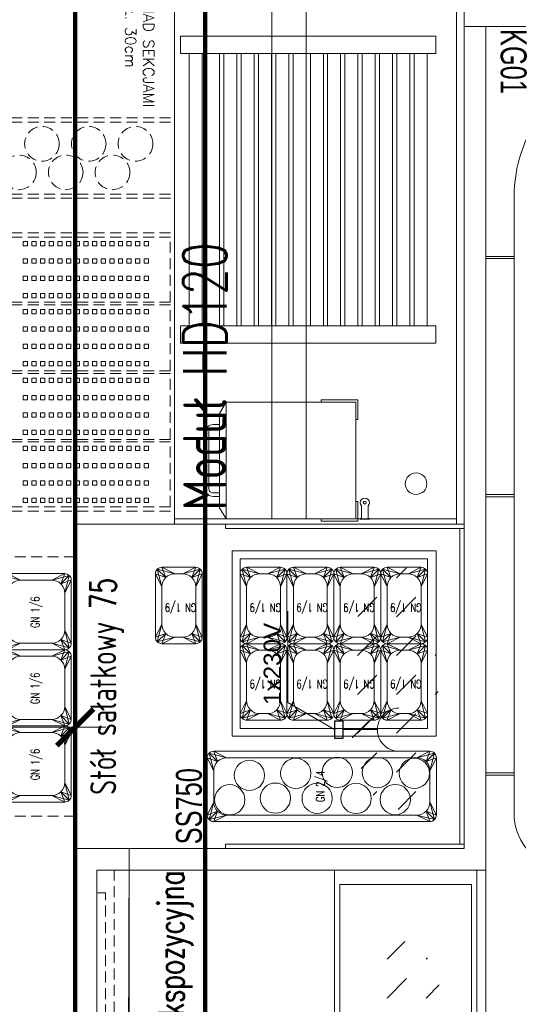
# Model space of a CAD drawing. Header units: millimetres. Extents: x 6161 to 8965, y -9035 to -5431.
# Tile 28 of 256: x 6957 to 7072, y -7806 to -7579. Entities that reach past the tile are written whole.
import ezdxf

# ---------------------------------------------------------------- set-up
doc = ezdxf.new("R2010")
doc.units = ezdxf.units.MM
doc.linetypes.add('DASHED', pattern=[19.05, 12.7, -6.35])
for name, color, linetype, lineweight in [('-AGP1_ARMATURA', 132, 'Continuous', 15), ('2d_2_meble', 1, 'Continuous', 20), ('CHLODNICTWO', 94, 'Continuous', 20), ('Instalacje elektryczne', 1, 'Continuous', 20), ('MEBLE PKN', 150, 'Continuous', 20), ('URZADZENIA GASTRO', 242, 'Continuous', 20)]:
    doc.layers.add(name, color=color, linetype=linetype, lineweight=lineweight)
doc.layers.add('02-elementy wyposazenia', color=7, linetype='Continuous')
doc.layers.add('Indeksy_urządzeń_gastronomicznych', color=242, linetype='Continuous')
doc.layers.add('02-otoki drewniane', color=7, linetype='Continuous', true_color=0xc19e3e)
doc.layers.add('powierzchnie', color=7, linetype='Continuous', true_color=0xe090c4, plot=False)
doc.styles.add('DIM', font='arial.ttf', dxfattribs={"width": 0.65})
doc.styles.add('JACEK_07', font='SIMPLEX.SHX', dxfattribs={"width": 0.7})
doc.styles.add('RomanS', font='romans.shx')
doc.styles.get("Standard").update_dxf_attribs({"font": 'arial.ttf'})
doc.dimstyles.new('BP_EU_25-50', dxfattribs={"dimtxt": 10, "dimasz": 0.8, "dimexe": 0.75, "dimexo": 1, "dimgap": 2, "dimtad": 1, "dimdec": 0, "dimzin": 9, "dimdsep": 46, "dimtxsty": 'DIM', "dimblk": 'ARCH_1', "dimcen": 0, "dimdle": 50, "dimse1": 1, "dimse2": 1, "dimclrd": 256, "dimclre": 256, "dimclrt": 256, "dimadec": 0, "dimazin": 2, "dimtfac": 1, "dimtdec": 0, "dimtix": 1, "dimtmove": 2, "dimatfit": 0, "dimfxl": 0, "dimtolj": 1, "dimtzin": 0, "dimlwd": 15, "dimlwe": -1, "dimarcsym": 0})

# ---------------------------------------------------------------- blocks, each defined once
blk = doc.blocks.new('gn-230')
at = {"layer": 'Instalacje elektryczne'}
for p, q in [((-4, 0), (-19.8, 0)), ((-15.65, -3.75), (-8.15, 3.75))]:
    blk.add_line(p, q, dxfattribs=at)
at = {"layer": 'Instalacje elektryczne', "lineweight": 30}
blk.add_lwpolyline([(-4, -4), (0, -4), (0, 4), (-4, 4)], close=True, dxfattribs=at)
at = {"layer": 'Instalacje elektryczne'}
blk.add_arc((-29.8, 0), 10, 270, 90, dxfattribs=at)
blk = doc.blocks.new('230v')
at = {"color": 1}
blk.add_lwpolyline([(1566.05, 8645.9), (1560.91, 8654.8), (1549.63, 8654.8)], dxfattribs=at)
at = {"color": 1, "xscale": 0.5, "yscale": 0.5, "zscale": 0.5, "rotation": 89.99999999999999}
blk.add_blockref('gn-230', (1566.05, 8645.9), dxfattribs=at)
at = {"color": 1, "insert": (1550.74, 8660.36), "char_height": 4, "width": 32.4538, "attachment_point": 1, "style": 'RomanS'}
blk.add_mtext('{\\W0.7;230V}', dxfattribs=at)
blk = doc.blocks.new('*U305')
at = {"true_color": 0x9e9e9e}
h = blk.add_hatch(dxfattribs=at)
h.set_pattern_fill('DASH', color=253, scale=2, angle=135, style=0)
h.set_pattern_definition([(135, (1431.321, 1278.1726), (-8.980256, 4e-15), [6.35, -6.35])])
edge = h.paths.add_edge_path()
edge.add_ellipse((45, -71.46), major_axis=(28.53, 0), ratio=0.357143, start_angle=0, end_angle=360)
at = {"linetype": 'DASHED', "ltscale": 0.2}
blk.add_line((0, -4), (90, -4), dxfattribs=at)
for p, q in [((90, -7.47), (0, -7.47)), ((90, -87.88), (0, -87.88))]:
    blk.add_line(p, q)
for points in [[(90, 0), (90, -55), (0, -55), (0, 0), (90, 0)], [(0, 0), (0, -90), (90, -90), (90, 0), (0, 0)]]:
    blk.add_lwpolyline(points)
for points in [[(5.18, -2), (45, -2), (45, -4), (5.18, -4)], [(84.82, 0), (45, 0), (45, -2), (84.82, -2)]]:
    blk.add_lwpolyline(points, close=True, dxfattribs=at)
for points in [[(32.2, -2, 0, 1.88, 0), (37.83, -2, 0.625, 0.625, 0), (45, -2, 0.625, 0.625, 0)], [(57.8, -2, 0, 1.88, 0), (52.17, -2, 0.625, 0.625, 0), (45, -2, 0.625, 0.625, 0)]]:
    blk.add_lwpolyline(points, format="xyseb")
blk.add_lwpolyline([(3.3, -56.22), (3.3, -86.7), (86.7, -86.7), (86.7, -56.22)], close=True)
at = {"layer": 'powierzchnie'}
blk.add_blockref('230v', (-1521.05, -8646.9), dxfattribs=at)
at = {"layer": 'Indeksy_urządzeń_gastronomicznych', "color": 242, "insert": (4.3, -85.7), "char_height": 6, "width": 36.1, "attachment_point": 7, "style": 'JACEK_07'}
blk.add_mtext('{\\fArial|b0|i0|c238|p34;WEKS900}', dxfattribs=at)
at = {"layer": 'URZADZENIA GASTRO', "color": 242, "insert": (45, -22.18), "char_height": 6, "width": 100.85, "attachment_point": 5, "style": 'JACEK_07'}
blk.add_mtext('Witryna chłodnicza ekspozycyjna\\P90', dxfattribs=at)
blk = doc.blocks.new('GN 2_4')
for points in [[(75472.3, 43300.1), (75604.8, 43300.1, -0.414214), (75619.8, 43285.1), (75619.8, 42785.1, -0.414214), (75604.8, 42770.1), (75472.3, 42770.1, -0.414214), (75457.3, 42785.1), (75457.3, 43285.1, -0.414214)], [(75502.3, 43285.1), (75574.8, 43285.1, -0.414214), (75604.8, 43255.1), (75604.8, 42815.1, -0.414214), (75574.8, 42785.1), (75502.3, 42785.1, -0.414214), (75472.3, 42815.1), (75472.3, 43255.1, -0.414214)]]:
    blk.add_lwpolyline(points, format="xyb", close=True)
at = {"color": 252}
for points in [[(75457.3, 43285.1), (75472.3, 43255.1), (75461.7, 43295.7), (75481.1, 43276.3), (75472.3, 43300.1), (75502.3, 43285.1)], [(75472.3, 43255.1), (75457.3, 43285.1), (75481.1, 43276.3), (75461.7, 43295.7), (75502.3, 43285.1), (75472.3, 43300.1)], [(75619.8, 43285.1), (75604.8, 43255.1), (75615.4, 43295.7), (75596, 43276.3), (75604.8, 43300.1), (75574.8, 43285.1)], [(75604.8, 43255.1), (75619.8, 43285.1), (75596, 43276.3), (75615.4, 43295.7), (75574.8, 43285.1), (75604.8, 43300.1)], [(75457.3, 42785.1), (75472.3, 42815.1), (75461.7, 42774.5), (75481.1, 42793.9), (75472.3, 42770.1), (75502.3, 42785.1)], [(75472.3, 42815.1), (75457.3, 42785.1), (75481.1, 42793.9), (75461.7, 42774.5), (75502.3, 42785.1), (75472.3, 42770.1)], [(75619.8, 42785.1), (75604.8, 42815.1), (75615.4, 42774.5), (75596, 42793.9), (75604.8, 42770.1), (75574.8, 42785.1)], [(75604.8, 42815.1), (75619.8, 42785.1), (75596, 42793.9), (75615.4, 42774.5), (75574.8, 42785.1), (75604.8, 42770.1)]]:
    blk.add_lwpolyline(points, dxfattribs=at)
at = {"insert": (75538.6, 43035.1), "char_height": 20, "width": 153.713, "attachment_point": 5, "style": 'JACEK_07'}
blk.add_mtext('GN 2/4', dxfattribs=at)
blk = doc.blocks.new('GN 1_6')
for points in [[(27840.9, 18108.5), (27986.9, 18108.5, -0.414214), (28001.9, 18093.5), (28001.9, 17961.5, -0.414214), (27986.9, 17946.5), (27840.9, 17946.5, -0.414214), (27825.9, 17961.5), (27825.9, 18093.5, -0.414214)], [(27870.9, 18093.5), (27956.9, 18093.5, -0.414214), (27986.9, 18063.5), (27986.9, 17991.5, -0.414214), (27956.9, 17961.5), (27870.9, 17961.5, -0.414214), (27840.9, 17991.5), (27840.9, 18063.5, -0.414214)]]:
    blk.add_lwpolyline(points, format="xyb", close=True)
at = {"color": 252}
for points in [[(27825.9, 18093.5), (27840.9, 18063.5), (27830.3, 18104.1), (27849.7, 18084.7), (27840.9, 18108.5), (27870.9, 18093.5)], [(27840.9, 18063.5), (27825.9, 18093.5), (27849.7, 18084.7), (27830.3, 18104.1), (27870.9, 18093.5), (27840.9, 18108.5)], [(28001.9, 18093.5), (27986.9, 18063.5), (27997.6, 18104.1), (27978.2, 18084.7), (27986.9, 18108.5), (27956.9, 18093.5)], [(27986.9, 18063.5), (28001.9, 18093.5), (27978.2, 18084.7), (27997.6, 18104.1), (27956.9, 18093.5), (27986.9, 18108.5)], [(27825.9, 17961.5), (27840.9, 17991.5), (27830.3, 17950.9), (27849.7, 17970.3), (27840.9, 17946.5), (27870.9, 17961.5)], [(27840.9, 17991.5), (27825.9, 17961.5), (27849.7, 17970.3), (27830.3, 17950.9), (27870.9, 17961.5), (27840.9, 17946.5)], [(28001.9, 17961.5), (27986.9, 17991.5), (27997.6, 17950.9), (27978.2, 17970.3), (27986.9, 17946.5), (27956.9, 17961.5)], [(27986.9, 17991.5), (28001.9, 17961.5), (27978.2, 17970.3), (27997.6, 17950.9), (27956.9, 17961.5), (27986.9, 17946.5)]]:
    blk.add_lwpolyline(points, dxfattribs=at)
at = {"insert": (27912.7, 18026.5), "char_height": 20, "width": 292.426, "attachment_point": 5, "style": 'JACEK_07'}
blk.add_mtext('GN 1/6', dxfattribs=at)
blk = doc.blocks.new('GN_1-9')
for points in [[(1.5, 17.67), (9.33, 17.67, -0.414214), (10.83, 16.17), (10.83, 1.5, -0.414214), (9.33, 0), (1.5, 0, -0.414214), (0, 1.5), (0, 16.17, -0.414214)], [(4.5, 16.17), (6.33, 16.17, -0.414214), (9.33, 13.17), (9.33, 4.5, -0.414214), (6.33, 1.5), (4.5, 1.5, -0.414214), (1.5, 4.5), (1.5, 13.17, -0.414214)]]:
    blk.add_lwpolyline(points, format="xyb", close=True)
at = {"color": 252}
for points in [[(0, 16.17), (1.5, 13.17), (0.44, 17.23), (2.38, 15.29), (1.5, 17.67), (4.5, 16.17)], [(10.83, 16.17), (9.33, 13.17), (10.39, 17.23), (8.45, 15.29), (9.33, 17.67), (6.33, 16.17)], [(0, 1.5), (1.5, 4.5), (0.44, 0.44), (2.38, 2.38), (1.5, 0), (4.5, 1.5)], [(10.83, 1.5), (9.33, 4.5), (10.39, 0.44), (8.45, 2.38), (9.33, 0), (6.33, 1.5)]]:
    blk.add_lwpolyline(points, dxfattribs=at)
at = {"color": 253, "true_color": 0x9e9e9e}
for points in [[(1.5, 13.17), (0, 16.17), (2.38, 15.29), (0.44, 17.23), (4.5, 16.17), (1.5, 17.67)], [(9.33, 13.17), (10.83, 16.17), (8.45, 15.29), (10.39, 17.23), (6.33, 16.17), (9.33, 17.67)], [(1.5, 4.5), (0, 1.5), (2.38, 2.38), (0.44, 0.44), (4.5, 1.5), (1.5, 0)], [(9.33, 4.5), (10.83, 1.5), (8.45, 2.38), (10.39, 0.44), (6.33, 1.5), (9.33, 0)]]:
    blk.add_lwpolyline(points, dxfattribs=at)
at = {"insert": (5, 9), "char_height": 2, "width": 29.2426, "attachment_point": 5, "style": 'JACEK_07'}
blk.add_mtext('GN 1/9', dxfattribs=at)
blk = doc.blocks.new('Stół sałatkowy75')
at = {"linetype": 'DASHED', "ltscale": 0.2, "true_color": 0x9e9e9e}
h = blk.add_hatch(dxfattribs=at)
h.set_pattern_fill('AR-CONC', color=253, scale=0.01, angle=180)
h.set_pattern_definition([(230, (2493.9294, 1803.6849), (-1.8218467, 0.15939086), [0.1905, -2.0955]), (175, (2493.9294, 1803.6849), (0.3524342, -1.9105685), [0.1524, -1.6764058]), (280.451445, (2493.7776, 1803.6981), (-1.4694125, -1.7511775), [0.1619001, -1.7809024]), (226.1842, (2493.9294, 1803.1769), (-2.7107904, 0.4204233), [0.28575, -3.14325]), (276.63556, (2493.7035, 1803.212), (-2.3740413, -2.4742612), [0.2428502, -2.671356]), (171.18415, (2493.9294, 1803.177), (-2.3740413, -2.4742612), [0.2285997, -2.5145973]), (201, (2493.6754, 1803.3039), (-1.5161439, 1.022652), [0.1905, -2.0955]), (146, (2493.6754, 1803.3039), (-0.6180203, -1.8418797), [0.1524, -1.6764]), (251.451445, (2493.549, 1803.389), (-2.1341642, -0.8192277), [0.1619001, -1.7808994]), (217.5, (2493.9294, 1803.68486), (-0.03088603, -0.84555039), [0, -1.65608, 0, -1.7018, 0, -1.68275]), (187.5, (2493.9294, 1803.6849), (-0.66819663, -1.00180575), [0, -0.97028, 0, -1.61798, 0, -0.64135]), (147.5, (2494.4958, 1803.68486), (-1.35590595, 0.05728744), [0, -0.635, 0, -1.9812, 0, -2.6289]), (137.5, (2494.7498, 1803.6849), (-1.4812918, -0.2542649), [0, -0.8255, 0, -1.31572, 0, -1.8669])])
h.paths.add_polyline_path([(-73, 147), (-73, 143), (-2, 143), (-2, 147)])
at = {"true_color": 0x9e9e9e}
h = blk.add_hatch(dxfattribs=at)
h.set_pattern_fill('DASH', color=253, scale=2, angle=135, style=0)
h.set_pattern_definition([(135, (1348.821, 1365.8726), (-8.980256, 4e-15), [6.35, -6.35])])
edge = h.paths.add_edge_path()
edge.add_ellipse((-37.5, 16.24), major_axis=(28.53, 0), ratio=0.357143, start_angle=0, end_angle=360)
at = {"linetype": 'DASHED', "ltscale": 0.2}
for p, q in [((-73, 147), (-2, 147)), ((-73, 143), (-73, 147)), ((-2, 143), (-2, 147)), ((-2, 143), (-73, 143)), ((-67.47, 90), (-67.47, 143)), ((-7.53, 90), (-7.53, 143))]:
    blk.add_line(p, q, dxfattribs=at)
at = {"ltscale": 100}
for p, q in [((-75, 84.84), (-75, 80.16)), ((0, 84.84), (0, 80.16))]:
    blk.add_line(p, q, dxfattribs=at)
for p, q in [((-75, 5.16), (-75, 79.84)), ((0, 5.16), (0, 79.84)), ((-75, 59.6), (0, 59.6)), ((-74, 55.2), (-75, 55.2)), ((-74, 55.2), (-74, 28.57)), ((-1, 0), (-1, 55.2)), ((-1, 29.8), (-1, 55.2)), ((-1, 55.2), (0, 55.2)), ((-49, 53.7), (-49, 6.5)), ((-6.2, 53.7), (-49, 53.7)), ((-6.2, 53.7), (-6.2, 6.5)), ((-47.2, 8.5), (-47.2, 51.83)), ((-47.2, 51.83), (-8, 51.83)), ((-8, 51.83), (-8, 8.5)), ((-74, 28.57), (-74, 0)), ((-8, 8.5), (-47.2, 8.5)), ((-6.2, 6.5), (-49, 6.5)), ((-74, 1), (-1, 1)), ((-0.16, 0), (-74.84, 0))]:
    blk.add_line(p, q)
blk.add_lwpolyline([(0, 90), (-75, 90), (-75, 0), (0, 0)], close=True)
for centre in [(-63.71, 54.24), (-58.05, 49.68), (-63.33, 43.67), (-57.59, 38.96), (-63.36, 34.02), (-57.38, 29.37), (-63.4, 25.02), (-57.41, 20.11), (-63.65, 15.96), (-57.59, 11.53)]:
    blk.add_circle(centre, 3.5)
at = {"layer": 'Instalacje elektryczne'}
blk.add_lwpolyline([(-47.5, 30), (-41.25, 40.83), (-20.08, 40.83)], dxfattribs=at)
at = {"linetype": 'DASHED', "ltscale": 0.2, "xscale": 0.09999999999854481, "yscale": 0.09999999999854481, "zscale": 0.09999999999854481}
for p in [(-2846.83, -1671.35), (-2829.23, -1671.35), (-2811.63, -1671.35), (-2846.83, -1687.55), (-2829.23, -1687.55), (-2811.63, -1687.55), (-2846.83, -1703.75), (-2829.23, -1703.75), (-2811.63, -1703.75)]:
    blk.add_blockref('GN 1_6', p, dxfattribs=at)
at = {"rotation": 90}
for p in [(-9.97, 60.6), (-27.63, 41), (-9.97, 41), (-27.63, 30.17), (-9.97, 30.17), (-27.63, 19.33), (-9.97, 19.33), (-27.63, 8.5), (-9.97, 8.5)]:
    blk.add_blockref('GN_1-9', p, dxfattribs=at)
at = {"xscale": 0.09999999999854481, "yscale": 0.09999999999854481, "zscale": 0.09999999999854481}
blk.add_blockref('GN 2_4', (-7614.46, -4270.56), dxfattribs=at)
at = {"layer": 'Instalacje elektryczne', "xscale": 0.5, "yscale": 0.5, "zscale": 0.5, "rotation": 90}
blk.add_blockref('gn-230', (-47.5, 30), dxfattribs=at)
at = {"color": 242, "insert": (-37.5, 82.59), "char_height": 6, "width": 75, "attachment_point": 5, "style": 'JACEK_07'}
blk.add_mtext('Stół sałatkowy 75', dxfattribs=at)
at = {"layer": 'Instalacje elektryczne', "insert": (-41.77, 46.39), "char_height": 4, "width": 32.4538, "attachment_point": 1}
blk.add_mtext('1x230V', dxfattribs=at)
blk = doc.blocks.new('*U306')
blk.add_blockref('Stół sałatkowy75', (75, 0))
at = {"layer": 'Indeksy_urządzeń_gastronomicznych', "color": 242, "insert": (1, 60.6), "char_height": 6, "width": 36.1, "attachment_point": 7, "style": 'JACEK_07'}
blk.add_mtext('{\\fArial|b0|i0|c238|p34;SS750}', dxfattribs=at)
blk = doc.blocks.new('Kontakt_grill')
at = {"layer": '2d_2_meble', "color": 253, "true_color": 0x9e9e9e}
for points in [[(0, -8), (-0.5, -8), (-0.5, 0.5), (4, 0.5), (4, 0), (0, 0)], [(27, -8), (27.5, -8), (27.5, 0.5), (23, 0.5), (23, 0), (27, 0)]]:
    blk.add_lwpolyline(points, close=True, dxfattribs=at)
for points in [[(0, 0), (27, 0), (27, -30), (0, -30), (0, 0)], [(0, -30), (2.6, -31.5), (24.4, -31.5), (27, -30)]]:
    blk.add_lwpolyline(points, dxfattribs=at)
for points in [[(21.8, -31.5), (21.8, -33, -0.414214), (20, -34.8), (7, -34.8, -0.414214), (5.2, -33), (5.2, -31.5)], [(21, -31.5), (21, -33, -0.414214), (20, -34), (7, -34, -0.414214), (6, -33), (6, -31.5)]]:
    blk.add_lwpolyline(points, format="xyb", dxfattribs=at)
blk = doc.blocks.new('HD 120')
for p, q in [((34385.25, 2086.31), (34384.95, 2086.31)), ((34384.95, 2086.16), (34384.95, 2086.31)), ((34384.95, 2086.16), (34385.25, 2086.16)), ((34385.25, 2086.31), (34385.25, 2086.01)), ((34386.75, 2086.31), (34385.25, 2086.31)), ((34385.25, 2086.01), (34385.25, 2083.2)), ((34386.75, 2086.01), (34386.75, 2086.31)), ((34387.05, 2086.31), (34386.75, 2086.31)), ((34386.75, 2086.16), (34387.05, 2086.16)), ((34386.75, 2083.2), (34386.75, 2086.01)), ((34387.05, 2086.16), (34387.05, 2086.31)), ((34369.59, 2041.64), (34369.59, 2045.64)), ((34369.59, 2045.64), (34428.59, 2045.64)), ((34428.59, 2041.64), (34428.59, 2045.64)), ((34428.59, 2041.64), (34369.59, 2041.64)), ((34371.59, 1978.64), (34371.59, 2041.64)), ((34371.59, 2041.64), (34374.59, 2041.64)), ((34374.59, 2041.64), (34374.59, 1978.64)), ((34375.59, 1978.64), (34375.59, 2041.64)), ((34375.59, 2041.64), (34378.59, 2041.64)), ((34378.59, 2041.64), (34378.59, 1978.64)), ((34379.59, 1978.64), (34379.59, 2041.64)), ((34379.59, 2041.64), (34382.59, 2041.64)), ((34382.59, 2041.64), (34382.59, 1978.64)), ((34383.59, 1978.64), (34383.59, 2041.64)), ((34383.59, 2041.64), (34386.59, 2041.64)), ((34386.59, 2041.64), (34386.59, 1978.64)), ((34387.59, 1978.64), (34387.59, 2041.64)), ((34387.59, 2041.64), (34390.59, 2041.64)), ((34390.59, 2041.64), (34390.59, 1978.64)), ((34391.59, 1978.64), (34391.59, 2041.64)), ((34391.59, 2041.64), (34394.59, 2041.64)), ((34394.59, 2041.64), (34394.59, 1978.64)), ((34395.59, 1978.64), (34395.59, 2041.64)), ((34395.59, 2041.64), (34398.59, 2041.64)), ((34398.59, 2041.64), (34398.59, 1978.64)), ((34399.59, 1978.64), (34399.59, 2041.64)), ((34399.59, 2041.64), (34402.59, 2041.64)), ((34402.59, 2041.64), (34402.59, 1978.64)), ((34403.59, 1978.64), (34403.59, 2041.64)), ((34403.59, 2041.64), (34406.59, 2041.64)), ((34406.59, 2041.64), (34406.59, 1978.64)), ((34407.59, 1978.64), (34407.59, 2041.64)), ((34407.59, 2041.64), (34410.59, 2041.64)), ((34410.59, 2041.64), (34410.59, 1978.64)), ((34411.59, 1978.64), (34411.59, 2041.64)), ((34411.59, 2041.64), (34414.59, 2041.64)), ((34414.59, 2041.64), (34414.59, 1978.64)), ((34415.59, 1978.64), (34415.59, 2041.64)), ((34415.59, 2041.64), (34418.59, 2041.64)), ((34418.59, 2041.64), (34418.59, 1978.64)), ((34419.59, 1978.64), (34419.59, 2041.64)), ((34419.59, 2041.64), (34422.59, 2041.64)), ((34422.59, 2041.64), (34422.59, 1978.64)), ((34423.59, 1978.64), (34423.59, 2041.64)), ((34423.59, 2041.64), (34426.59, 2041.64)), ((34426.59, 2041.64), (34426.59, 1978.64)), ((34428.59, 1978.64), (34369.59, 1978.64)), ((34369.59, 1978.64), (34369.59, 1974.64)), ((34374.59, 1978.64), (34371.59, 1978.64)), ((34378.59, 1978.64), (34375.59, 1978.64)), ((34382.59, 1978.64), (34379.59, 1978.64)), ((34386.59, 1978.64), (34383.59, 1978.64)), ((34390.59, 1978.64), (34387.59, 1978.64)), ((34394.59, 1978.64), (34391.59, 1978.64)), ((34398.59, 1978.64), (34395.59, 1978.64)), ((34402.59, 1978.64), (34399.59, 1978.64)), ((34406.59, 1978.64), (34403.59, 1978.64)), ((34410.59, 1978.64), (34407.59, 1978.64)), ((34414.59, 1978.64), (34411.59, 1978.64)), ((34418.59, 1978.64), (34415.59, 1978.64)), ((34422.59, 1978.64), (34419.59, 1978.64)), ((34426.59, 1978.64), (34423.59, 1978.64)), ((34428.59, 1978.64), (34428.59, 1974.64)), ((34369.59, 1974.64), (34428.59, 1974.64))]:
    blk.add_line(p, q)
at = {"linetype": 'DASHED', "ltscale": 0.2}
for p, q in [((34483, 2084.44), (34430, 2084.44)), ((34483, 2083.44), (34430, 2083.44)), ((34431, 2083.44), (34431, 2068.44)), ((34483, 2068.44), (34430, 2068.44)), ((34483, 2067.84), (34430, 2067.84)), ((34431, 2067.84), (34431, 2052.59)), ((34483, 2052.59), (34430, 2052.59)), ((34483, 2051.99), (34430, 2051.99)), ((34431, 2051.99), (34431, 2036.74)), ((34483, 2036.74), (34430, 2036.74)), ((34483, 2036.14), (34430, 2036.14)), ((34431, 2036.14), (34431, 2021.14)), ((34483, 2021.14), (34430, 2021.14)), ((34483, 2020.14), (34430, 2020.14)), ((34483, 2012.14), (34430, 2012.14)), ((34483, 2011.14), (34430, 2011.14)), ((34483, 1994.54), (34430, 1994.54)), ((34483, 1993.54), (34430, 1993.54))]:
    blk.add_line(p, q, dxfattribs=at)
for points in [[(34363, 2087.44), (34363, 1967.44), (34430, 1967.44), (34430, 2087.44)], [(34363, 2087.44), (34363, 1967.44), (34364.8, 1967.44), (34364.8, 2087.44)], [(34430, 2086.24), (34430, 2087.44), (34364.8, 2087.44), (34364.8, 2086.24)], [(34407.49, 2086.24), (34407.49, 1968.64), (34399.59, 1968.64), (34399.59, 2086.24)]]:
    blk.add_lwpolyline(points, close=True)
at = {"color": 253, "true_color": 0x9e9e9e}
for points in [[(34436, 2082.44), (34437, 2082.44), (34437, 2081.44), (34436, 2081.44)], [(34438, 2082.44), (34439, 2082.44), (34439, 2081.44), (34438, 2081.44)], [(34440, 2082.44), (34441, 2082.44), (34441, 2081.44), (34440, 2081.44)], [(34440, 2082.44), (34441, 2082.44), (34441, 2081.44), (34440, 2081.44)], [(34442, 2082.44), (34443, 2082.44), (34443, 2081.44), (34442, 2081.44)], [(34444, 2082.44), (34445, 2082.44), (34445, 2081.44), (34444, 2081.44)], [(34446, 2082.44), (34447, 2082.44), (34447, 2081.44), (34446, 2081.44)], [(34448, 2082.44), (34449, 2082.44), (34449, 2081.44), (34448, 2081.44)], [(34450, 2082.44), (34451, 2082.44), (34451, 2081.44), (34450, 2081.44)], [(34452, 2082.44), (34453, 2082.44), (34453, 2081.44), (34452, 2081.44)], [(34454, 2082.44), (34455, 2082.44), (34455, 2081.44), (34454, 2081.44)], [(34456, 2082.44), (34457, 2082.44), (34457, 2081.44), (34456, 2081.44)], [(34458, 2082.44), (34459, 2082.44), (34459, 2081.44), (34458, 2081.44)], [(34460, 2082.44), (34461, 2082.44), (34461, 2081.44), (34460, 2081.44)], [(34462, 2082.44), (34463, 2082.44), (34463, 2081.44), (34462, 2081.44)], [(34464, 2082.44), (34465, 2082.44), (34465, 2081.44), (34464, 2081.44)], [(34436, 2078.44), (34437, 2078.44), (34437, 2077.44), (34436, 2077.44)], [(34438, 2078.44), (34439, 2078.44), (34439, 2077.44), (34438, 2077.44)], [(34440, 2078.44), (34441, 2078.44), (34441, 2077.44), (34440, 2077.44)], [(34440, 2078.44), (34441, 2078.44), (34441, 2077.44), (34440, 2077.44)], [(34442, 2078.44), (34443, 2078.44), (34443, 2077.44), (34442, 2077.44)], [(34444, 2078.44), (34445, 2078.44), (34445, 2077.44), (34444, 2077.44)], [(34446, 2078.44), (34447, 2078.44), (34447, 2077.44), (34446, 2077.44)], [(34448, 2078.44), (34449, 2078.44), (34449, 2077.44), (34448, 2077.44)], [(34450, 2078.44), (34451, 2078.44), (34451, 2077.44), (34450, 2077.44)], [(34452, 2078.44), (34453, 2078.44), (34453, 2077.44), (34452, 2077.44)], [(34454, 2078.44), (34455, 2078.44), (34455, 2077.44), (34454, 2077.44)], [(34456, 2078.44), (34457, 2078.44), (34457, 2077.44), (34456, 2077.44)], [(34458, 2078.44), (34459, 2078.44), (34459, 2077.44), (34458, 2077.44)], [(34460, 2078.44), (34461, 2078.44), (34461, 2077.44), (34460, 2077.44)], [(34462, 2078.44), (34463, 2078.44), (34463, 2077.44), (34462, 2077.44)], [(34464, 2078.44), (34465, 2078.44), (34465, 2077.44), (34464, 2077.44)], [(34436, 2074.44), (34437, 2074.44), (34437, 2073.44), (34436, 2073.44)], [(34438, 2074.44), (34439, 2074.44), (34439, 2073.44), (34438, 2073.44)], [(34440, 2074.44), (34441, 2074.44), (34441, 2073.44), (34440, 2073.44)], [(34440, 2074.44), (34441, 2074.44), (34441, 2073.44), (34440, 2073.44)], [(34442, 2074.44), (34443, 2074.44), (34443, 2073.44), (34442, 2073.44)], [(34444, 2074.44), (34445, 2074.44), (34445, 2073.44), (34444, 2073.44)], [(34446, 2074.44), (34447, 2074.44), (34447, 2073.44), (34446, 2073.44)], [(34448, 2074.44), (34449, 2074.44), (34449, 2073.44), (34448, 2073.44)], [(34450, 2074.44), (34451, 2074.44), (34451, 2073.44), (34450, 2073.44)], [(34452, 2074.44), (34453, 2074.44), (34453, 2073.44), (34452, 2073.44)], [(34454, 2074.44), (34455, 2074.44), (34455, 2073.44), (34454, 2073.44)], [(34456, 2074.44), (34457, 2074.44), (34457, 2073.44), (34456, 2073.44)], [(34458, 2074.44), (34459, 2074.44), (34459, 2073.44), (34458, 2073.44)], [(34460, 2074.44), (34461, 2074.44), (34461, 2073.44), (34460, 2073.44)], [(34462, 2074.44), (34463, 2074.44), (34463, 2073.44), (34462, 2073.44)], [(34464, 2074.44), (34465, 2074.44), (34465, 2073.44), (34464, 2073.44)], [(34436, 2070.44), (34437, 2070.44), (34437, 2069.44), (34436, 2069.44)], [(34438, 2070.44), (34439, 2070.44), (34439, 2069.44), (34438, 2069.44)], [(34440, 2070.44), (34441, 2070.44), (34441, 2069.44), (34440, 2069.44)], [(34440, 2070.44), (34441, 2070.44), (34441, 2069.44), (34440, 2069.44)], [(34442, 2070.44), (34443, 2070.44), (34443, 2069.44), (34442, 2069.44)], [(34444, 2070.44), (34445, 2070.44), (34445, 2069.44), (34444, 2069.44)], [(34446, 2070.44), (34447, 2070.44), (34447, 2069.44), (34446, 2069.44)], [(34448, 2070.44), (34449, 2070.44), (34449, 2069.44), (34448, 2069.44)], [(34450, 2070.44), (34451, 2070.44), (34451, 2069.44), (34450, 2069.44)], [(34452, 2070.44), (34453, 2070.44), (34453, 2069.44), (34452, 2069.44)], [(34454, 2070.44), (34455, 2070.44), (34455, 2069.44), (34454, 2069.44)], [(34456, 2070.44), (34457, 2070.44), (34457, 2069.44), (34456, 2069.44)], [(34458, 2070.44), (34459, 2070.44), (34459, 2069.44), (34458, 2069.44)], [(34460, 2070.44), (34461, 2070.44), (34461, 2069.44), (34460, 2069.44)], [(34462, 2070.44), (34463, 2070.44), (34463, 2069.44), (34462, 2069.44)], [(34464, 2070.44), (34465, 2070.44), (34465, 2069.44), (34464, 2069.44)], [(34436, 2066.71), (34437, 2066.71), (34437, 2065.71), (34436, 2065.71)], [(34438, 2066.71), (34439, 2066.71), (34439, 2065.71), (34438, 2065.71)], [(34440, 2066.71), (34441, 2066.71), (34441, 2065.71), (34440, 2065.71)], [(34440, 2066.71), (34441, 2066.71), (34441, 2065.71), (34440, 2065.71)], [(34442, 2066.71), (34443, 2066.71), (34443, 2065.71), (34442, 2065.71)], [(34444, 2066.71), (34445, 2066.71), (34445, 2065.71), (34444, 2065.71)], [(34446, 2066.71), (34447, 2066.71), (34447, 2065.71), (34446, 2065.71)], [(34448, 2066.71), (34449, 2066.71), (34449, 2065.71), (34448, 2065.71)], [(34450, 2066.71), (34451, 2066.71), (34451, 2065.71), (34450, 2065.71)], [(34452, 2066.71), (34453, 2066.71), (34453, 2065.71), (34452, 2065.71)], [(34454, 2066.71), (34455, 2066.71), (34455, 2065.71), (34454, 2065.71)], [(34456, 2066.71), (34457, 2066.71), (34457, 2065.71), (34456, 2065.71)], [(34458, 2066.71), (34459, 2066.71), (34459, 2065.71), (34458, 2065.71)], [(34460, 2066.71), (34461, 2066.71), (34461, 2065.71), (34460, 2065.71)], [(34462, 2066.71), (34463, 2066.71), (34463, 2065.71), (34462, 2065.71)], [(34464, 2066.71), (34465, 2066.71), (34465, 2065.71), (34464, 2065.71)], [(34436, 2062.71), (34437, 2062.71), (34437, 2061.71), (34436, 2061.71)], [(34438, 2062.71), (34439, 2062.71), (34439, 2061.71), (34438, 2061.71)], [(34440, 2062.71), (34441, 2062.71), (34441, 2061.71), (34440, 2061.71)], [(34440, 2062.71), (34441, 2062.71), (34441, 2061.71), (34440, 2061.71)], [(34442, 2062.71), (34443, 2062.71), (34443, 2061.71), (34442, 2061.71)], [(34444, 2062.71), (34445, 2062.71), (34445, 2061.71), (34444, 2061.71)], [(34446, 2062.71), (34447, 2062.71), (34447, 2061.71), (34446, 2061.71)], [(34448, 2062.71), (34449, 2062.71), (34449, 2061.71), (34448, 2061.71)], [(34450, 2062.71), (34451, 2062.71), (34451, 2061.71), (34450, 2061.71)], [(34452, 2062.71), (34453, 2062.71), (34453, 2061.71), (34452, 2061.71)], [(34454, 2062.71), (34455, 2062.71), (34455, 2061.71), (34454, 2061.71)], [(34456, 2062.71), (34457, 2062.71), (34457, 2061.71), (34456, 2061.71)], [(34458, 2062.71), (34459, 2062.71), (34459, 2061.71), (34458, 2061.71)], [(34460, 2062.71), (34461, 2062.71), (34461, 2061.71), (34460, 2061.71)], [(34462, 2062.71), (34463, 2062.71), (34463, 2061.71), (34462, 2061.71)], [(34464, 2062.71), (34465, 2062.71), (34465, 2061.71), (34464, 2061.71)], [(34436, 2058.71), (34437, 2058.71), (34437, 2057.71), (34436, 2057.71)], [(34438, 2058.71), (34439, 2058.71), (34439, 2057.71), (34438, 2057.71)], [(34440, 2058.71), (34441, 2058.71), (34441, 2057.71), (34440, 2057.71)], [(34440, 2058.71), (34441, 2058.71), (34441, 2057.71), (34440, 2057.71)], [(34442, 2058.71), (34443, 2058.71), (34443, 2057.71), (34442, 2057.71)], [(34444, 2058.71), (34445, 2058.71), (34445, 2057.71), (34444, 2057.71)], [(34446, 2058.71), (34447, 2058.71), (34447, 2057.71), (34446, 2057.71)], [(34448, 2058.71), (34449, 2058.71), (34449, 2057.71), (34448, 2057.71)], [(34450, 2058.71), (34451, 2058.71), (34451, 2057.71), (34450, 2057.71)], [(34452, 2058.71), (34453, 2058.71), (34453, 2057.71), (34452, 2057.71)], [(34454, 2058.71), (34455, 2058.71), (34455, 2057.71), (34454, 2057.71)], [(34456, 2058.71), (34457, 2058.71), (34457, 2057.71), (34456, 2057.71)], [(34458, 2058.71), (34459, 2058.71), (34459, 2057.71), (34458, 2057.71)], [(34460, 2058.71), (34461, 2058.71), (34461, 2057.71), (34460, 2057.71)], [(34462, 2058.71), (34463, 2058.71), (34463, 2057.71), (34462, 2057.71)], [(34464, 2058.71), (34465, 2058.71), (34465, 2057.71), (34464, 2057.71)], [(34436, 2054.71), (34437, 2054.71), (34437, 2053.71), (34436, 2053.71)], [(34438, 2054.71), (34439, 2054.71), (34439, 2053.71), (34438, 2053.71)], [(34440, 2054.71), (34441, 2054.71), (34441, 2053.71), (34440, 2053.71)], [(34440, 2054.71), (34441, 2054.71), (34441, 2053.71), (34440, 2053.71)], [(34442, 2054.71), (34443, 2054.71), (34443, 2053.71), (34442, 2053.71)], [(34444, 2054.71), (34445, 2054.71), (34445, 2053.71), (34444, 2053.71)], [(34446, 2054.71), (34447, 2054.71), (34447, 2053.71), (34446, 2053.71)], [(34448, 2054.71), (34449, 2054.71), (34449, 2053.71), (34448, 2053.71)], [(34450, 2054.71), (34451, 2054.71), (34451, 2053.71), (34450, 2053.71)], [(34452, 2054.71), (34453, 2054.71), (34453, 2053.71), (34452, 2053.71)], [(34454, 2054.71), (34455, 2054.71), (34455, 2053.71), (34454, 2053.71)], [(34456, 2054.71), (34457, 2054.71), (34457, 2053.71), (34456, 2053.71)], [(34458, 2054.71), (34459, 2054.71), (34459, 2053.71), (34458, 2053.71)], [(34460, 2054.71), (34461, 2054.71), (34461, 2053.71), (34460, 2053.71)], [(34462, 2054.71), (34463, 2054.71), (34463, 2053.71), (34462, 2053.71)], [(34464, 2054.71), (34465, 2054.71), (34465, 2053.71), (34464, 2053.71)], [(34436, 2050.86), (34437, 2050.86), (34437, 2049.86), (34436, 2049.86)], [(34438, 2050.86), (34439, 2050.86), (34439, 2049.86), (34438, 2049.86)], [(34440, 2050.86), (34441, 2050.86), (34441, 2049.86), (34440, 2049.86)], [(34440, 2050.86), (34441, 2050.86), (34441, 2049.86), (34440, 2049.86)], [(34442, 2050.86), (34443, 2050.86), (34443, 2049.86), (34442, 2049.86)], [(34444, 2050.86), (34445, 2050.86), (34445, 2049.86), (34444, 2049.86)], [(34446, 2050.86), (34447, 2050.86), (34447, 2049.86), (34446, 2049.86)], [(34448, 2050.86), (34449, 2050.86), (34449, 2049.86), (34448, 2049.86)], [(34450, 2050.86), (34451, 2050.86), (34451, 2049.86), (34450, 2049.86)], [(34452, 2050.86), (34453, 2050.86), (34453, 2049.86), (34452, 2049.86)], [(34454, 2050.86), (34455, 2050.86), (34455, 2049.86), (34454, 2049.86)], [(34456, 2050.86), (34457, 2050.86), (34457, 2049.86), (34456, 2049.86)], [(34458, 2050.86), (34459, 2050.86), (34459, 2049.86), (34458, 2049.86)], [(34460, 2050.86), (34461, 2050.86), (34461, 2049.86), (34460, 2049.86)], [(34462, 2050.86), (34463, 2050.86), (34463, 2049.86), (34462, 2049.86)], [(34464, 2050.86), (34465, 2050.86), (34465, 2049.86), (34464, 2049.86)], [(34436, 2046.86), (34437, 2046.86), (34437, 2045.86), (34436, 2045.86)], [(34438, 2046.86), (34439, 2046.86), (34439, 2045.86), (34438, 2045.86)], [(34440, 2046.86), (34441, 2046.86), (34441, 2045.86), (34440, 2045.86)], [(34440, 2046.86), (34441, 2046.86), (34441, 2045.86), (34440, 2045.86)], [(34442, 2046.86), (34443, 2046.86), (34443, 2045.86), (34442, 2045.86)], [(34444, 2046.86), (34445, 2046.86), (34445, 2045.86), (34444, 2045.86)], [(34446, 2046.86), (34447, 2046.86), (34447, 2045.86), (34446, 2045.86)], [(34448, 2046.86), (34449, 2046.86), (34449, 2045.86), (34448, 2045.86)], [(34450, 2046.86), (34451, 2046.86), (34451, 2045.86), (34450, 2045.86)], [(34452, 2046.86), (34453, 2046.86), (34453, 2045.86), (34452, 2045.86)], [(34454, 2046.86), (34455, 2046.86), (34455, 2045.86), (34454, 2045.86)], [(34456, 2046.86), (34457, 2046.86), (34457, 2045.86), (34456, 2045.86)], [(34458, 2046.86), (34459, 2046.86), (34459, 2045.86), (34458, 2045.86)], [(34460, 2046.86), (34461, 2046.86), (34461, 2045.86), (34460, 2045.86)], [(34462, 2046.86), (34463, 2046.86), (34463, 2045.86), (34462, 2045.86)], [(34464, 2046.86), (34465, 2046.86), (34465, 2045.86), (34464, 2045.86)], [(34436, 2042.86), (34437, 2042.86), (34437, 2041.86), (34436, 2041.86)], [(34438, 2042.86), (34439, 2042.86), (34439, 2041.86), (34438, 2041.86)], [(34440, 2042.86), (34441, 2042.86), (34441, 2041.86), (34440, 2041.86)], [(34440, 2042.86), (34441, 2042.86), (34441, 2041.86), (34440, 2041.86)], [(34442, 2042.86), (34443, 2042.86), (34443, 2041.86), (34442, 2041.86)], [(34444, 2042.86), (34445, 2042.86), (34445, 2041.86), (34444, 2041.86)], [(34446, 2042.86), (34447, 2042.86), (34447, 2041.86), (34446, 2041.86)], [(34448, 2042.86), (34449, 2042.86), (34449, 2041.86), (34448, 2041.86)], [(34450, 2042.86), (34451, 2042.86), (34451, 2041.86), (34450, 2041.86)], [(34452, 2042.86), (34453, 2042.86), (34453, 2041.86), (34452, 2041.86)], [(34454, 2042.86), (34455, 2042.86), (34455, 2041.86), (34454, 2041.86)], [(34456, 2042.86), (34457, 2042.86), (34457, 2041.86), (34456, 2041.86)], [(34458, 2042.86), (34459, 2042.86), (34459, 2041.86), (34458, 2041.86)], [(34460, 2042.86), (34461, 2042.86), (34461, 2041.86), (34460, 2041.86)], [(34462, 2042.86), (34463, 2042.86), (34463, 2041.86), (34462, 2041.86)], [(34464, 2042.86), (34465, 2042.86), (34465, 2041.86), (34464, 2041.86)], [(34436, 2038.86), (34437, 2038.86), (34437, 2037.86), (34436, 2037.86)], [(34438, 2038.86), (34439, 2038.86), (34439, 2037.86), (34438, 2037.86)], [(34440, 2038.86), (34441, 2038.86), (34441, 2037.86), (34440, 2037.86)], [(34440, 2038.86), (34441, 2038.86), (34441, 2037.86), (34440, 2037.86)], [(34442, 2038.86), (34443, 2038.86), (34443, 2037.86), (34442, 2037.86)], [(34444, 2038.86), (34445, 2038.86), (34445, 2037.86), (34444, 2037.86)], [(34446, 2038.86), (34447, 2038.86), (34447, 2037.86), (34446, 2037.86)], [(34448, 2038.86), (34449, 2038.86), (34449, 2037.86), (34448, 2037.86)], [(34450, 2038.86), (34451, 2038.86), (34451, 2037.86), (34450, 2037.86)], [(34452, 2038.86), (34453, 2038.86), (34453, 2037.86), (34452, 2037.86)], [(34454, 2038.86), (34455, 2038.86), (34455, 2037.86), (34454, 2037.86)], [(34456, 2038.86), (34457, 2038.86), (34457, 2037.86), (34456, 2037.86)], [(34458, 2038.86), (34459, 2038.86), (34459, 2037.86), (34458, 2037.86)], [(34460, 2038.86), (34461, 2038.86), (34461, 2037.86), (34460, 2037.86)], [(34462, 2038.86), (34463, 2038.86), (34463, 2037.86), (34462, 2037.86)], [(34464, 2038.86), (34465, 2038.86), (34465, 2037.86), (34464, 2037.86)], [(34436, 2035.14), (34437, 2035.14), (34437, 2034.14), (34436, 2034.14)], [(34438, 2035.14), (34439, 2035.14), (34439, 2034.14), (34438, 2034.14)], [(34440, 2035.14), (34441, 2035.14), (34441, 2034.14), (34440, 2034.14)], [(34440, 2035.14), (34441, 2035.14), (34441, 2034.14), (34440, 2034.14)], [(34442, 2035.14), (34443, 2035.14), (34443, 2034.14), (34442, 2034.14)], [(34444, 2035.14), (34445, 2035.14), (34445, 2034.14), (34444, 2034.14)], [(34446, 2035.14), (34447, 2035.14), (34447, 2034.14), (34446, 2034.14)], [(34448, 2035.14), (34449, 2035.14), (34449, 2034.14), (34448, 2034.14)], [(34450, 2035.14), (34451, 2035.14), (34451, 2034.14), (34450, 2034.14)], [(34452, 2035.14), (34453, 2035.14), (34453, 2034.14), (34452, 2034.14)], [(34454, 2035.14), (34455, 2035.14), (34455, 2034.14), (34454, 2034.14)], [(34456, 2035.14), (34457, 2035.14), (34457, 2034.14), (34456, 2034.14)], [(34458, 2035.14), (34459, 2035.14), (34459, 2034.14), (34458, 2034.14)], [(34460, 2035.14), (34461, 2035.14), (34461, 2034.14), (34460, 2034.14)], [(34462, 2035.14), (34463, 2035.14), (34463, 2034.14), (34462, 2034.14)], [(34464, 2035.14), (34465, 2035.14), (34465, 2034.14), (34464, 2034.14)], [(34436, 2031.14), (34437, 2031.14), (34437, 2030.14), (34436, 2030.14)], [(34438, 2031.14), (34439, 2031.14), (34439, 2030.14), (34438, 2030.14)], [(34440, 2031.14), (34441, 2031.14), (34441, 2030.14), (34440, 2030.14)], [(34440, 2031.14), (34441, 2031.14), (34441, 2030.14), (34440, 2030.14)], [(34442, 2031.14), (34443, 2031.14), (34443, 2030.14), (34442, 2030.14)], [(34444, 2031.14), (34445, 2031.14), (34445, 2030.14), (34444, 2030.14)], [(34446, 2031.14), (34447, 2031.14), (34447, 2030.14), (34446, 2030.14)], [(34448, 2031.14), (34449, 2031.14), (34449, 2030.14), (34448, 2030.14)], [(34450, 2031.14), (34451, 2031.14), (34451, 2030.14), (34450, 2030.14)], [(34452, 2031.14), (34453, 2031.14), (34453, 2030.14), (34452, 2030.14)], [(34454, 2031.14), (34455, 2031.14), (34455, 2030.14), (34454, 2030.14)], [(34456, 2031.14), (34457, 2031.14), (34457, 2030.14), (34456, 2030.14)], [(34458, 2031.14), (34459, 2031.14), (34459, 2030.14), (34458, 2030.14)], [(34460, 2031.14), (34461, 2031.14), (34461, 2030.14), (34460, 2030.14)], [(34462, 2031.14), (34463, 2031.14), (34463, 2030.14), (34462, 2030.14)], [(34464, 2031.14), (34465, 2031.14), (34465, 2030.14), (34464, 2030.14)], [(34436, 2027.14), (34437, 2027.14), (34437, 2026.14), (34436, 2026.14)], [(34438, 2027.14), (34439, 2027.14), (34439, 2026.14), (34438, 2026.14)], [(34440, 2027.14), (34441, 2027.14), (34441, 2026.14), (34440, 2026.14)], [(34440, 2027.14), (34441, 2027.14), (34441, 2026.14), (34440, 2026.14)], [(34442, 2027.14), (34443, 2027.14), (34443, 2026.14), (34442, 2026.14)], [(34444, 2027.14), (34445, 2027.14), (34445, 2026.14), (34444, 2026.14)], [(34446, 2027.14), (34447, 2027.14), (34447, 2026.14), (34446, 2026.14)], [(34448, 2027.14), (34449, 2027.14), (34449, 2026.14), (34448, 2026.14)], [(34450, 2027.14), (34451, 2027.14), (34451, 2026.14), (34450, 2026.14)], [(34452, 2027.14), (34453, 2027.14), (34453, 2026.14), (34452, 2026.14)], [(34454, 2027.14), (34455, 2027.14), (34455, 2026.14), (34454, 2026.14)], [(34456, 2027.14), (34457, 2027.14), (34457, 2026.14), (34456, 2026.14)], [(34458, 2027.14), (34459, 2027.14), (34459, 2026.14), (34458, 2026.14)], [(34460, 2027.14), (34461, 2027.14), (34461, 2026.14), (34460, 2026.14)], [(34462, 2027.14), (34463, 2027.14), (34463, 2026.14), (34462, 2026.14)], [(34464, 2027.14), (34465, 2027.14), (34465, 2026.14), (34464, 2026.14)], [(34436, 2023.14), (34437, 2023.14), (34437, 2022.14), (34436, 2022.14)], [(34438, 2023.14), (34439, 2023.14), (34439, 2022.14), (34438, 2022.14)], [(34440, 2023.14), (34441, 2023.14), (34441, 2022.14), (34440, 2022.14)], [(34440, 2023.14), (34441, 2023.14), (34441, 2022.14), (34440, 2022.14)], [(34442, 2023.14), (34443, 2023.14), (34443, 2022.14), (34442, 2022.14)], [(34444, 2023.14), (34445, 2023.14), (34445, 2022.14), (34444, 2022.14)], [(34446, 2023.14), (34447, 2023.14), (34447, 2022.14), (34446, 2022.14)], [(34448, 2023.14), (34449, 2023.14), (34449, 2022.14), (34448, 2022.14)], [(34450, 2023.14), (34451, 2023.14), (34451, 2022.14), (34450, 2022.14)], [(34452, 2023.14), (34453, 2023.14), (34453, 2022.14), (34452, 2022.14)], [(34454, 2023.14), (34455, 2023.14), (34455, 2022.14), (34454, 2022.14)], [(34456, 2023.14), (34457, 2023.14), (34457, 2022.14), (34456, 2022.14)], [(34458, 2023.14), (34459, 2023.14), (34459, 2022.14), (34458, 2022.14)], [(34460, 2023.14), (34461, 2023.14), (34461, 2022.14), (34460, 2022.14)], [(34462, 2023.14), (34463, 2023.14), (34463, 2022.14), (34462, 2022.14)], [(34464, 2023.14), (34465, 2023.14), (34465, 2022.14), (34464, 2022.14)]]:
    blk.add_lwpolyline(points, close=True, dxfattribs=at)
for centre, radius in [((34386, 2082.46), 0.35), ((34374.15, 2078.09), 2.5)]:
    blk.add_circle(centre, radius)
at = {"linetype": 'DASHED', "ltscale": 0.2}
for centre in [(34444.35, 2006.14), (34455.17, 2006.14), (34466, 2006.14), (34439.03, 1999.54), (34449.85, 1999.54), (34460.67, 1999.54)]:
    blk.add_circle(centre, 4, dxfattribs=at)
blk.add_arc((34386, 2082.46), 1.05, 135.5847, 44.4153)
at = {"rotation": 89.99999999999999}
blk.add_blockref('Kontakt_grill', (34388.09, 2059.24), dxfattribs=at)
at = {"color": 242, "insert": (34428, 2084.24), "char_height": 10, "width": 87.3736, "attachment_point": 1, "rotation": 270, "style": 'JACEK_07'}
blk.add_mtext('Moduł HD120', dxfattribs=at)
blk = doc.blocks.new('ARCH_1')
for p, q in [((0, 7.5), (0, -7.5)), ((8.92, 0), (-8.92, 0))]:
    blk.add_line(p, q)
at = {"const_width": 1.5}
blk.add_lwpolyline([(5.3, 5.3), (-5.3, -5.3)], dxfattribs=at)
blk = doc.blocks.new('*D627')
at = {"layer": '-AGP1_ARMATURA', "lineweight": 15, "transparency": 16777216}
blk.add_line((6870.65, -7742.29), (6969.05, -7742.29), dxfattribs=at)
at = {"layer": 'Defpoints', "color": 0, "transparency": 16777216}
for p in [(6869.85, -7716.12), (6969.85, -7742.29), (6969.85, -7770.34)]:
    blk.add_point(p, dxfattribs=at)
at = {"layer": '-AGP1_ARMATURA', "lineweight": 15, "transparency": 16777216, "xscale": 0.8, "yscale": 0.8, "zscale": 0.8, "rotation": 180}
blk.add_blockref('ARCH_1', (6869.85, -7742.29), dxfattribs=at)
at = {"layer": '-AGP1_ARMATURA', "lineweight": 15, "transparency": 16777216, "xscale": 0.8, "yscale": 0.8, "zscale": 0.8}
blk.add_blockref('ARCH_1', (6969.85, -7742.29), dxfattribs=at)
at = {"layer": '-AGP1_ARMATURA', "transparency": 16777216, "insert": (6919.85, -7735.18), "char_height": 10, "attachment_point": 5, "style": 'DIM'}
blk.add_mtext('\\A1;100', dxfattribs=at)
blk = doc.blocks.new('*U490')
at = {"linetype": 'DASHED', "const_width": 1}
blk.add_lwpolyline([(-177.82, 0), (283.49, 0), (283.49, -30), (-177.82, -30)], close=True, dxfattribs=at)
at = {"insert": (0, -15.12), "char_height": 2.5, "width": 50, "attachment_point": 5, "style": 'RomanS'}
blk.add_mtext('OTOK NAD SEKCJAMI \\PGŁ. 30cm', dxfattribs=at)

msp = doc.modelspace()

# ---------------------------------------------------------------- linework, layer by layer
at = {"layer": 'MEBLE PKN'}
for p, q in [((7071.36, -7752.84), (7071.36, -7619.83)), ((7064.85, -7633.47), (7071.36, -7633.47)), ((7064.85, -7633.97), (7071.36, -7633.97)), ((7071.36, -7633.47), (7071.36, -7633.97)), ((7064.85, -7688.51), (7071.36, -7688.51)), ((7064.85, -7689.01), (7071.36, -7689.01)), ((7071.36, -7689.01), (7071.36, -7688.51)), ((7064.85, -7752.84), (7071.36, -7752.84)), ((7071.36, -7753.34), (7071.36, -7752.84)), ((7064.85, -7753.34), (7071.36, -7753.34)), ((7071.36, -7762.1), (7071.36, -7753.34))]:
    msp.add_line(p, q, dxfattribs=at)
msp.add_lwpolyline([(7059.85, -7575.34), (7799.66, -7575.34), (7799.66, -7580.34), (7059.85, -7580.34)], close=True, dxfattribs=at)
msp.add_lwpolyline([(7059.85, -7580.34), (7059.85, -7770.34), (6982.32, -7770.34), (6982.32, -7770.34), (6981.85, -7930.67), (7029.85, -7930.67), (7029.85, -7775.34), (7029.85, -7775.34), (7064.85, -7775.34), (7064.85, -7775.34), (7064.85, -7580.34), (7059.85, -7580.34)], dxfattribs=at)
for centre, radius, start, end in [((7104.35, -7619.83), 32.98, 90, 180), ((7084.6, -7762.1), 13.24, 180, 0)]:
    msp.add_arc(centre, radius, start, end, dxfattribs=at)

# ---------------------------------------------------------------- block references
at = {"layer": '02-otoki drewniane', "rotation": 269.9999999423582}
msp.add_blockref('*U490', (6999.9, -7581.84), dxfattribs=at)
at = {"layer": 'CHLODNICTWO'}
for name, p, rotation in [('HD 120', (41422.85, -5607.9), 179.9999999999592), ('*U306', (7059.85, -7770.34), 90.0000000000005), ('*U305', (6974.85, -7865.34), 90.0000000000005)]:
    msp.add_blockref(name, p, dxfattribs=dict(at, rotation=rotation))

# ---------------------------------------------------------------- texts
at = {"layer": '02-elementy wyposazenia', "color": 242, "insert": (7071.22, -7588.41), "char_height": 6, "width": 10.2403, "attachment_point": 5, "rotation": 270, "style": 'JACEK_07'}
msp.add_mtext('{\\fArial|b0|i0|c238|p34;KG01}', dxfattribs=at)

# ---------------------------------------------------------------- dimensions: what is measured, and where the dimension line sits
at = {"layer": '-AGP1_ARMATURA', "color": 3}
dim = msp.add_linear_dim(base=(6969.85, -7742.29), p1=(6869.85, -7716.12), p2=(6969.85, -7770.34), dimstyle='BP_EU_25-50', dxfattribs=at)
dim.commit()
dim.dimension.update_dxf_attribs({"geometry": '*D627', "text_midpoint": (6919.85, -7735.18)})

doc.saveas('drawing.dxf')
